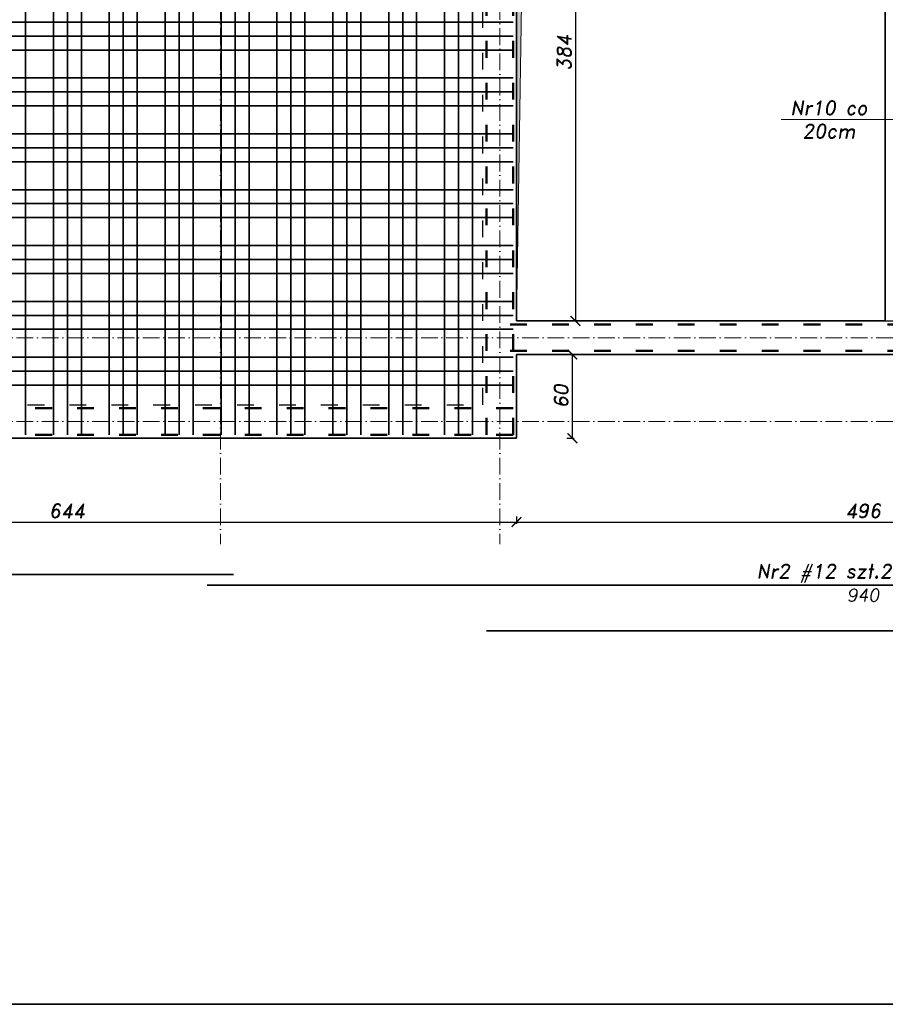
# Model space of a CAD drawing. Header units: millimetres. Extents: x 300938 to 312016, y 11971 to 20881.
# Tile 108 of 239: x 306927 to 307546, y 15867 to 16572. Entities that reach past the tile are written whole.
import ezdxf

# ---------------------------------------------------------------- set-up
doc = ezdxf.new("R2010")
doc.units = ezdxf.units.MM
doc.linetypes.add('ACAD_ISO03W100', pattern=[30, 12, -18])
doc.linetypes.add('ACAD_ISO10W100', pattern=[18, 12, -3, 0, -3])
for name, color, linetype, lineweight in [('konstrukcja', 3, 'Continuous', 35), ('konstrukcja wymiary', 1, 'Continuous', 13), ('opisy', 2, 'Continuous', 18), ('osie', 5, 'ACAD_ISO10W100', 13), ('zbrojenie', 4, 'Continuous', 50), ('zbrojenie płyty', 141, 'Continuous', 35)]:
    doc.layers.add(name, color=color, linetype=linetype, lineweight=lineweight)
doc.layers.add('przerywane', color=6, linetype='ACAD_ISO03W100')
doc.styles.add('KONSTRUKCJA', font='romand.shx', dxfattribs={"oblique": 10})
doc.styles.get("Standard").update_dxf_attribs({"font": 'romand.shx', "oblique": 10})
doc.dimstyles.new('150', dxfattribs={"dimtxt": 10, "dimasz": 7, "dimexe": 1.25, "dimexo": 0.625, "dimgap": 3, "dimtad": 1, "dimdec": 0, "dimrnd": 0.5, "dimtxsty": 'KONSTRUKCJA', "dimblk": 'ARCHTICK', "dimcen": 2.5, "dimadec": 0, "dimazin": 0, "dimtfac": 1, "dimtdec": 0, "dimtix": 1, "dimtmove": 0, "dimatfit": 3, "dimfxl": 4, "dimfxlon": 1, "dimarcsym": 0})

# ---------------------------------------------------------------- blocks, each defined once
blk = doc.blocks.new('_ArchTick')
at = {"color": 0, "linetype": 'ByBlock', "lineweight": 13, "const_width": 0.15}
blk.add_lwpolyline([(-0.5, -0.5), (0.5, 0.5)], dxfattribs=at)
blk = doc.blocks.new('*D1295')
at = {"layer": 'Defpoints', "color": 0, "transparency": 16777216}
for p in [(306638.44, 16272.22), (307282.44, 16272.22), (307282.44, 16212.22)]:
    blk.add_point(p, dxfattribs=at)
at = {"layer": 'konstrukcja wymiary', "color": 0, "lineweight": -2, "transparency": 16777216}
for p, q in [((306638.44, 16216.22), (306638.44, 16210.97)), ((306638.44, 16212.22), (307282.44, 16212.22)), ((307282.44, 16216.22), (307282.44, 16210.97))]:
    blk.add_line(p, q, dxfattribs=at)
at = {"layer": 'konstrukcja wymiary', "color": 0, "lineweight": -2, "transparency": 16777216, "xscale": 7, "yscale": 7, "zscale": 7, "rotation": 180}
blk.add_blockref('_ArchTick', (306638.44, 16212.22), dxfattribs=at)
at = {"layer": 'konstrukcja wymiary', "color": 0, "lineweight": -2, "transparency": 16777216, "xscale": 7, "yscale": 7, "zscale": 7}
blk.add_blockref('_ArchTick', (307282.44, 16212.22), dxfattribs=at)
at = {"layer": 'konstrukcja wymiary', "color": 0, "transparency": 16777216, "insert": (306960.44, 16220.22), "char_height": 10, "attachment_point": 5, "style": 'KONSTRUKCJA'}
blk.add_mtext('644', dxfattribs=at)
blk = doc.blocks.new('*D1296')
at = {"layer": 'Defpoints', "color": 0, "transparency": 16777216}
for p in [(307778.44, 16332.22), (307282.44, 16272.22), (307778.44, 16212.22)]:
    blk.add_point(p, dxfattribs=at)
at = {"layer": 'konstrukcja wymiary', "color": 0, "lineweight": -2, "transparency": 16777216}
for p, q in [((307282.44, 16216.22), (307282.44, 16210.97)), ((307282.44, 16212.22), (307778.44, 16212.22)), ((307778.44, 16216.22), (307778.44, 16210.97))]:
    blk.add_line(p, q, dxfattribs=at)
at = {"layer": 'konstrukcja wymiary', "color": 0, "lineweight": -2, "transparency": 16777216, "xscale": 7, "yscale": 7, "zscale": 7, "rotation": 180}
blk.add_blockref('_ArchTick', (307282.44, 16212.22), dxfattribs=at)
at = {"layer": 'konstrukcja wymiary', "color": 0, "lineweight": -2, "transparency": 16777216, "xscale": 7, "yscale": 7, "zscale": 7}
blk.add_blockref('_ArchTick', (307778.44, 16212.22), dxfattribs=at)
at = {"layer": 'konstrukcja wymiary', "color": 0, "transparency": 16777216, "insert": (307530.44, 16220.22), "char_height": 10, "attachment_point": 5, "style": 'KONSTRUKCJA'}
blk.add_mtext('496', dxfattribs=at)
blk = doc.blocks.new('*D1298')
at = {"layer": 'Defpoints', "color": 0, "transparency": 16777216}
for p in [(307282.44, 16332.22), (307322.44, 16332.22), (307282.44, 16272.22)]:
    blk.add_point(p, dxfattribs=at)
at = {"layer": 'konstrukcja wymiary', "color": 0, "lineweight": -2, "transparency": 16777216}
for p, q in [((307318.44, 16332.22), (307323.69, 16332.22)), ((307322.44, 16272.22), (307322.44, 16332.22)), ((307318.44, 16272.22), (307323.69, 16272.22))]:
    blk.add_line(p, q, dxfattribs=at)
at = {"layer": 'konstrukcja wymiary', "color": 0, "lineweight": -2, "transparency": 16777216, "xscale": 7, "yscale": 7, "zscale": 7}
for p, rotation in [((307322.44, 16332.22), 90), ((307322.44, 16272.22), 270)]:
    blk.add_blockref('_ArchTick', p, dxfattribs=dict(at, rotation=rotation))
at = {"layer": 'konstrukcja wymiary', "color": 0, "transparency": 16777216, "insert": (307314.44, 16302.22), "char_height": 10, "attachment_point": 5, "rotation": 90, "style": 'KONSTRUKCJA'}
blk.add_mtext('60', dxfattribs=at)
blk = doc.blocks.new('*D1299')
at = {"layer": 'Defpoints', "color": 0, "transparency": 16777216}
for p in [(307546.44, 16740.22), (307324.57, 16356.22), (307546.44, 16356.22)]:
    blk.add_point(p, dxfattribs=at)
at = {"layer": 'konstrukcja wymiary', "color": 0, "lineweight": -2, "transparency": 16777216}
for p, q in [((307328.57, 16740.22), (307323.32, 16740.22)), ((307324.57, 16740.22), (307324.57, 16356.22)), ((307328.57, 16356.22), (307323.32, 16356.22))]:
    blk.add_line(p, q, dxfattribs=at)
at = {"layer": 'konstrukcja wymiary', "color": 0, "lineweight": -2, "transparency": 16777216, "xscale": 7, "yscale": 7, "zscale": 7}
for p, rotation in [((307324.57, 16740.22), 90), ((307324.57, 16356.22), 270)]:
    blk.add_blockref('_ArchTick', p, dxfattribs=dict(at, rotation=rotation))
at = {"layer": 'konstrukcja wymiary', "color": 0, "transparency": 16777216, "insert": (307316.57, 16548.22), "char_height": 10, "attachment_point": 5, "rotation": 90, "style": 'KONSTRUKCJA'}
blk.add_mtext('384', dxfattribs=at)

msp = doc.modelspace()

# ---------------------------------------------------------------- hatches: boundary and pattern name
at = {"layer": 'konstrukcja wymiary'}
h = msp.add_hatch(color=256, dxfattribs=at)
h.dxf.hatch_style = 1
h.paths.add_polyline_path([(307288.508, 16734.455), (307282.44, 16356.224), (307282.44, 16740.224), (307546.44, 16740.224)])

# ---------------------------------------------------------------- linework, layer by layer
at = {"layer": 'konstrukcja'}
for p, q in [((307282.44, 16740.224), (307282.44, 16356.224)), ((307546.44, 16740.224), (307546.44, 16356.224)), ((307282.44, 16356.224), (307546.44, 16356.224)), ((307778.44, 16332.224), (307282.44, 16332.224)), ((307282.44, 16332.224), (307282.44, 16272.224)), ((307282.44, 16272.224), (306638.44, 16272.224))]:
    msp.add_line(p, q, dxfattribs=at)
msp.add_lwpolyline([(311991.285, 17916.794), (311991.285, 15866.794), (306291.285, 15866.794), (306291.285, 17916.794)], close=True, dxfattribs=at)
at = {"layer": 'konstrukcja wymiary'}
msp.add_line((308260.823, 16500.491), (307471.912, 16500.491), dxfattribs=at)
msp.add_lwpolyline([(307288.508, 16734.455), (307282.44, 16356.224), (307282.44, 16740.224), (307546.44, 16740.224)], close=True, dxfattribs=at)
at = {"layer": 'osie'}
for p, q in [((307070.44, 17706.148), (307070.44, 16196.332)), ((307270.44, 17706.148), (307270.44, 16196.332)), ((306435.771, 16344.224), (308440.491, 16344.224)), ((306435.771, 16284.224), (308440.491, 16284.224))]:
    msp.add_line(p, q, dxfattribs=at)
at = {"layer": 'przerywane'}
for p, q in [((307258.44, 16296.224), (307258.44, 16907.224)), ((307546.44, 16356.224), (307778.44, 16356.224)), ((306662.44, 16296.224), (307258.44, 16296.224))]:
    msp.add_line(p, q, dxfattribs=at)
at = {"layer": 'zbrojenie', "linetype": 'ACAD_ISO03W100'}
for p, q in [((307260.94, 16274.724), (307260.94, 16928.724)), ((307279.94, 16274.724), (307279.94, 16928.724)), ((307799.94, 16353.724), (307260.94, 16353.724)), ((307799.94, 16334.724), (307260.94, 16334.724)), ((307279.94, 16293.724), (306640.94, 16293.724)), ((307279.94, 16274.724), (306640.94, 16274.724))]:
    msp.add_line(p, q, dxfattribs=at)
at = {"layer": 'zbrojenie płyty'}
for p, q in [((306930.94, 16274.724), (306930.94, 16928.724)), ((306950.94, 16274.724), (306950.94, 16928.724)), ((306960.94, 16274.724), (306960.94, 16928.724)), ((306970.94, 16274.724), (306970.94, 16928.724)), ((306990.94, 16274.724), (306990.94, 16928.724)), ((307000.94, 16274.724), (307000.94, 16928.724)), ((307010.94, 16274.724), (307010.94, 16928.724)), ((307030.94, 16274.724), (307030.94, 16928.724)), ((307040.94, 16274.724), (307040.94, 16928.724)), ((307050.94, 16274.724), (307050.94, 16928.724)), ((307070.94, 16274.724), (307070.94, 16928.724)), ((307080.94, 16274.724), (307080.94, 16928.724)), ((307090.94, 16274.724), (307090.94, 16928.724)), ((307110.94, 16274.724), (307110.94, 16928.724)), ((307120.94, 16274.724), (307120.94, 16928.724)), ((307130.94, 16274.724), (307130.94, 16928.724)), ((307150.94, 16274.724), (307150.94, 16928.724)), ((307160.94, 16274.724), (307160.94, 16928.724)), ((307170.94, 16274.724), (307170.94, 16928.724)), ((307190.94, 16274.724), (307190.94, 16928.724)), ((307200.94, 16274.724), (307200.94, 16928.724)), ((307210.94, 16274.724), (307210.94, 16928.724)), ((307230.94, 16274.724), (307230.94, 16928.724)), ((307240.94, 16274.724), (307240.94, 16928.724)), ((307250.94, 16274.724), (307250.94, 16928.724)), ((306640.94, 16570.224), (307279.94, 16570.224)), ((306640.94, 16560.224), (307279.94, 16560.224)), ((306640.94, 16550.224), (307279.94, 16550.224)), ((306640.94, 16530.224), (307279.94, 16530.224)), ((306640.94, 16520.224), (307279.94, 16520.224)), ((306640.94, 16510.224), (307279.94, 16510.224)), ((306640.94, 16490.224), (307279.94, 16490.224)), ((306640.94, 16480.224), (307279.94, 16480.224)), ((306640.94, 16470.224), (307279.94, 16470.224)), ((306640.94, 16450.224), (307279.94, 16450.224)), ((306640.94, 16440.224), (307279.94, 16440.224)), ((306640.94, 16430.224), (307279.94, 16430.224)), ((306640.94, 16410.224), (307279.94, 16410.224)), ((306640.94, 16400.224), (307279.94, 16400.224)), ((306640.94, 16390.224), (307279.94, 16390.224)), ((306640.94, 16370.224), (307279.94, 16370.224)), ((306640.94, 16360.224), (307279.94, 16360.224)), ((306640.94, 16350.224), (307279.94, 16350.224)), ((306640.94, 16330.224), (307279.94, 16330.224)), ((306640.94, 16320.224), (307279.94, 16320.224)), ((306640.94, 16310.224), (307279.94, 16310.224)), ((306640.94, 16174.713), (307079.94, 16174.713)), ((307060.94, 16166.884), (307999.94, 16166.884)), ((308419.94, 16134.231), (307260.94, 16134.231))]:
    msp.add_line(p, q, dxfattribs=at)

# ---------------------------------------------------------------- texts
at = {"layer": 'opisy', "attachment_point": 5}
for s, insert, char_height, width in [('Nr10 co\\P20cm', (307506.045, 16500.491), 10, 231.49388), ('Nr2 #12 szt.28 l=940', (307530.44, 16175.286), 9.99999, 253.11941), ('940', (307530.44, 16159.772), 9, 253.11941)]:
    msp.add_mtext(s, dxfattribs=dict(at, insert=insert, char_height=char_height, width=width))

# ---------------------------------------------------------------- dimensions: what is measured, and where the dimension line sits
at = {"layer": 'konstrukcja wymiary'}
for base, p1, p2, picture, middle in [((307324.574, 16356.224), (307546.44, 16740.224), (307546.44, 16356.224), '*D1299', (307316.574, 16548.224)), ((307322.44, 16332.224), (307282.44, 16272.224), (307282.44, 16332.224), '*D1298', (307314.44, 16302.224))]:
    dim = msp.add_linear_dim(base=base, p1=p1, p2=p2, angle=90, dimstyle='150', dxfattribs=at)
    dim.commit()
    dim.dimension.update_dxf_attribs({"geometry": picture, "text_midpoint": middle})
dim = msp.add_linear_dim(base=(307778.44, 16212.224), p1=(307282.44, 16272.224), p2=(307778.44, 16332.224), dimstyle='150', override={"dimtmove": 1}, dxfattribs=at)
dim.commit()
dim.dimension.update_dxf_attribs({"geometry": '*D1296', "text_midpoint": (307530.44, 16220.224)})
dim = msp.add_linear_dim(base=(307282.44, 16212.224), p1=(306638.44, 16272.224), p2=(307282.44, 16272.224), dimstyle='150', dxfattribs=at)
dim.commit()
dim.dimension.update_dxf_attribs({"geometry": '*D1295', "text_midpoint": (306960.44, 16220.224)})

doc.saveas('drawing.dxf')
